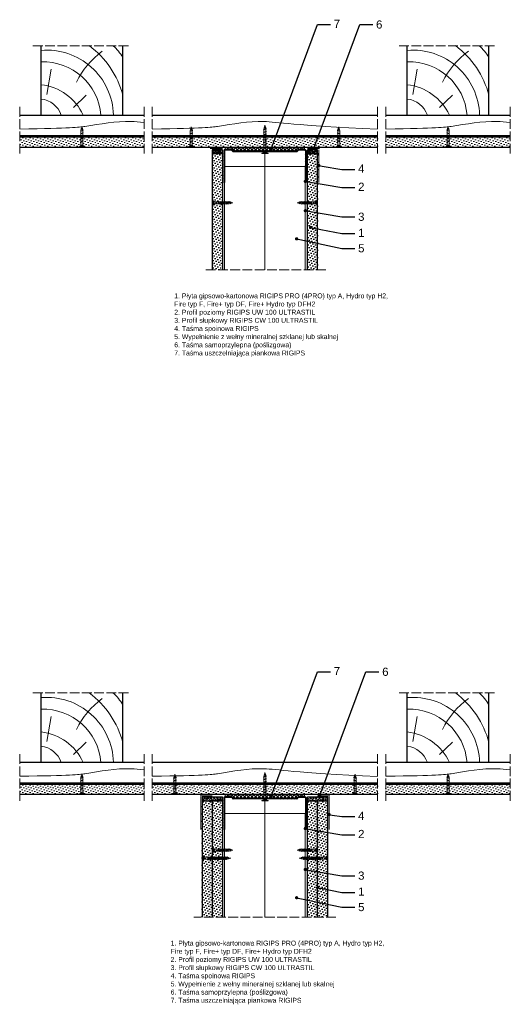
# Model space of a CAD drawing. Header units: millimetres. Extents: x 43 to 2622, y 692 to 1898.
# Tile 3 of 3: x 2021 to 2622, y 692 to 1898. Entities that reach past the tile are written whole.
import ezdxf
from ezdxf import colors
from ezdxf.entities.mleader import LeaderData, LeaderLine
from ezdxf.math import Vec2, Vec3

# ---------------------------------------------------------------- set-up
doc = ezdxf.new("R2010")
doc.units = ezdxf.units.MM
doc.linetypes.add('ACAD_ISO02W100', pattern=[15, 12, -3])
for name, color, linetype, lineweight in [('_ISOVER WELNA', 7, 'BATTING', 9), ('_RIGIPS AKCESORIA', 7, 'Continuous', 18), ('_RIGIPS G-K', 7, 'Continuous', 25), ('_RIGIPS PROFIL', 7, 'Continuous', 18), ('KRESKOWANIE', 7, 'Continuous', 9), ('OPISY', 7, 'Continuous', 9), ('PRZERYWANA', 7, 'ACAD_ISO02W100', 9)]:
    doc.layers.add(name, color=color, linetype=linetype, lineweight=lineweight)
doc.styles.get("Standard").update_dxf_attribs({"font": 'arial.ttf'})
doc.linetypes.add('BATTING', pattern='A,0.00254,-2.54,[134,ltypeshp.shx,S=2.54,R=0,X=-2.54,Y=0],-5.08,[134,ltypeshp.shx,S=2.54,R=180,X=2.54,Y=0],-2.54', length=10.16254)
pattern_1 = [(225, (1977.802, 0), (1.122532, -3.367596), [0, -3.175])]
pattern_2 = [(225, (1977.802, -792.838), (1.122532, -3.367596), [0, -3.175])]
pattern_3 = [(225, (-605.8262, -59.986), (1.122532, -3.367596), [0, -3.175])]
pattern_4 = [(225, (-608.8262, -59.986), (1.122532, -3.367596), [0, -3.175])]

# ---------------------------------------------------------------- blocks, each defined once
blk = doc.blocks.new('drew kres')
at = {"layer": 'KRESKOWANIE'}
for p, q in [((2017.1, 418.9), (2001.3, 403.8)), ((2049.6, 403), (2044.3, 372.2))]:
    blk.add_line(p, q, dxfattribs=at)
for centre, radius, start, end in [((2049.6, 430.4), 81.6, 181.4719, 274.904), ((2053.9, 433.9), 70.7, 184.4672, 272.1435), ((2064, 455.7), 65, 204.8961, 263.4825), ((2059.8, 437.9), 29.4, 198.9536, 263.6559), ((2063.5, 432), 110.5, 194.5935, 233.3849), ((1921.6, 433), 102.3, 306.0245, 333.8719), ((1998.3, 380.1), 47.2, 207.8359, 231.0916)]:
    blk.add_arc(centre, radius, start, end, dxfattribs=at)
blk = doc.blocks.new('TD 25')
at = {"layer": '_RIGIPS AKCESORIA'}
for p, q in [((18.4, 90.9), (18.4, 98.9)), ((18.4, 98.9), (18.8, 98.9)), ((18.8, 98.9), (18.8, 96.5)), ((28.5, 96.2), (28.8, 96.7)), ((28.8, 96.7), (29.9, 93.7)), ((31.6, 96.2), (31.9, 96.7)), ((31.9, 96.7), (33, 93.7)), ((34.8, 96.2), (35.1, 96.7)), ((35.1, 96.7), (36.3, 93.7)), ((38.1, 96.2), (38.4, 96.7)), ((38.4, 96.7), (39.5, 93.7)), ((18.8, 96.5), (18.4, 96.5)), ((18.4, 95.2), (20.1, 95.2)), ((18.4, 94.5), (20.1, 94.5)), ((18.8, 93.3), (18.4, 93.3)), ((18.4, 90.9), (18.8, 90.9)), ((18.8, 90.9), (18.8, 93.3)), ((20.1, 95.2), (20.1, 95.9)), ((20.1, 94.5), (20.1, 93.9)), ((21.4, 96.2), (28.5, 96.2)), ((25.9, 93.7), (21.9, 93.7)), ((25.5, 96.2), (25.5, 94.9)), ((26.4, 93.7), (25.5, 96.2)), ((25.5, 94.9), (26, 93.2)), ((26, 93.2), (26.4, 93.7)), ((29.4, 93.7), (26.4, 93.7)), ((29.6, 93.2), (28.5, 96.2)), ((29, 96.2), (31.6, 96.2)), ((29.9, 93.7), (29.6, 93.2)), ((32.5, 93.7), (29.9, 93.7)), ((32.7, 93.2), (31.6, 96.2)), ((32.1, 96.2), (34.8, 96.2)), ((33, 93.7), (32.7, 93.2)), ((35.7, 93.7), (33, 93.7)), ((35.9, 93.2), (34.8, 96.2)), ((35.3, 96.2), (38.1, 96.2)), ((36.3, 93.7), (35.9, 93.2)), ((39, 93.7), (36.3, 93.7)), ((39.2, 93.2), (38.1, 96.2)), ((38.6, 96.2), (39.1, 96.2)), ((39.1, 96.2), (40.7, 95.7)), ((39.5, 93.7), (39.2, 93.2)), ((39.5, 93.7), (40.2, 93.8)), ((40.2, 93.5), (40.1, 95)), ((40.1, 95), (40.5, 94.1)), ((40.5, 94.1), (40.2, 93.5)), ((41.1, 94.1), (40.5, 94.1)), ((40.7, 95.7), (40.9, 96.1)), ((41.1, 94.1), (40.7, 95.7)), ((40.9, 96.1), (41.4, 94.4)), ((41.1, 95.6), (43.4, 94.9)), ((41.4, 94.4), (41.1, 94.1)), ((43.4, 94.9), (41.4, 94.4))]:
    blk.add_line(p, q, dxfattribs=at)
for centre, major_axis, ratio, start_param, end_param in [((21.5, 99.4), (0.17, 3.2), 0.826134, 1.773653, 3.180586), ((18.3, 92.6), (0, 3.93), 0.848176, -0.720942, -0.151112), ((21.7, 90.1), (0.28, 3.57), 0.832181, 0.035984, 1.430787), ((15.7, 107.6), (0, 14.8), 0.848176, 3.399396, 3.475072), ((19, 96.3), (0, 2.81), 0.848176, 3.475072, 3.862535), ((20, 94.9), (0, 0.895), 0.848176, -1.552777, -0.720942), ((20, 94.9), (0, 0.895), 0.848176, 3.862535, 4.730408)]:
    blk.add_ellipse(centre, major_axis=major_axis, ratio=ratio, start_param=start_param, end_param=end_param, dxfattribs=at)
blk = doc.blocks.new('UW 100 ULTRASTIL')
h = blk.add_hatch()
h.set_pattern_fill('ANSI31', color=256, scale=0.5, style=0)
h.paths.add_polyline_path([(166.8, 2.3), (89.1, 2.3, 0.286951), (88.2, 1.8), (87.9, 1.1, -0.286951), (87, 0.5), (78.8, 0.5, -0.414214), (78.5, 0.8), (78.5, 40), (78, 40), (78, 0.8, 0.414214), (78.8, 0), (87.4, 0, 0.286951), (88.3, 0.6), (88.6, 1.2, -0.286951), (89.5, 1.8), (166.5, 1.8, -0.286951), (167.4, 1.2), (167.7, 0.6, 0.286951), (168.6, 0), (177.2, 0, 0.414214), (178, 0.8), (178, 40), (177.4, 40), (177.4, 0.8, -0.414214), (177.2, 0.5), (168.9, 0.5, -0.286951), (168, 1.1), (167.7, 1.8, 0.286951)])
for p, q in [((78, 0.8), (78, 40)), ((78, 40), (78.5, 40)), ((78.5, 0.8), (78.5, 40)), ((177.4, 0.8), (177.4, 40)), ((178, 40), (177.4, 40)), ((178, 0.8), (178, 40)), ((78.8, 0.5), (87, 0.5)), ((78.8, 0), (87.4, 0)), ((87.9, 1.1), (88.2, 1.8)), ((88.3, 0.6), (88.6, 1.2)), ((89.1, 2.3), (166.8, 2.3)), ((89.5, 1.8), (166.5, 1.8)), ((167.7, 0.6), (167.4, 1.2)), ((168, 1.1), (167.7, 1.8)), ((168.6, 0), (177.2, 0)), ((168.9, 0.5), (177.2, 0.5))]:
    blk.add_line(p, q)
for centre, radius, start, end in [((78.8, 0.8), 0.8, 180, 270), ((78.8, 0.8), 0.25, 180, 270), ((87, 1.6), 1, 270, 334.0435), ((87.4, 1), 1, 270, 334.0435), ((89.1, 1.3), 1, 90, 154.0435), ((89.5, 0.8), 1, 90, 154.0435), ((166.5, 0.8), 1, 25.9565, 90), ((166.8, 1.3), 1, 25.9565, 90), ((168.6, 1), 1, 205.9565, 270), ((168.9, 1.6), 1, 205.9565, 270), ((177.2, 0.8), 0.8, 270, 0), ((177.2, 0.8), 0.25, 270, 0)]:
    blk.add_arc(centre, radius, start, end)
blk = doc.blocks.new('TN 25')
at = {"layer": '_RIGIPS AKCESORIA'}
for p, q in [((0, -0.8), (0, 7.2)), ((0, 7.2), (0.5, 7.2)), ((0.5, 4.8), (0, 4.8)), ((0, 3.5), (1.8, 3.5)), ((0, 2.8), (1.8, 2.8)), ((0.5, 1.6), (0, 1.6)), ((0.5, 7.2), (0.5, 4.8)), ((0.5, -0.8), (0.5, 1.6)), ((1.8, 3.5), (1.8, 4.2)), ((1.8, 2.8), (1.8, 2.2)), ((3, 4.5), (8.5, 4.5)), ((7.5, 2), (3.5, 2)), ((7.1, 4.5), (7.1, 3.2)), ((8, 2), (7.1, 4.5)), ((7.1, 3.2), (7.6, 1.5)), ((7.6, 1.5), (8, 2)), ((9.4, 2), (8, 2)), ((8.5, 4.5), (8.8, 5)), ((9.6, 1.5), (8.5, 4.5)), ((8.8, 5), (9.9, 2)), ((9, 4.5), (10.1, 4.5)), ((9.9, 2), (9.6, 1.5)), ((11, 2), (9.9, 2)), ((10.1, 4.5), (10.4, 5)), ((11.2, 1.5), (10.1, 4.5)), ((10.4, 5), (11.6, 2)), ((10.6, 4.5), (11.7, 4.5)), ((11.6, 2), (11.2, 1.5)), ((12.6, 2), (11.6, 2)), ((11.7, 4.5), (12, 5)), ((12.8, 1.5), (11.7, 4.5)), ((12, 5), (13.1, 2)), ((12.2, 4.5), (13.2, 4.5)), ((13.1, 2), (12.8, 1.5)), ((14.1, 2), (13.1, 2)), ((13.2, 4.5), (13.5, 5)), ((14.3, 1.5), (13.2, 4.5)), ((13.5, 5), (14.7, 2)), ((13.7, 4.5), (14.8, 4.5)), ((14.7, 2), (14.3, 1.5)), ((15.7, 2), (14.7, 2)), ((14.8, 4.5), (15.1, 5)), ((15.9, 1.5), (14.8, 4.5)), ((15.1, 5), (16.3, 2)), ((15.3, 4.5), (16.4, 4.5)), ((16.3, 2), (15.9, 1.5)), ((17.4, 2), (16.3, 2)), ((16.4, 4.5), (16.7, 5)), ((17.6, 1.5), (16.4, 4.5)), ((16.7, 5), (17.9, 2)), ((16.9, 4.5), (18, 4.5)), ((17.9, 2), (17.6, 1.5)), ((18.9, 2), (17.9, 2)), ((18, 4.5), (18.3, 5)), ((19.1, 1.5), (18, 4.5)), ((18.3, 5), (19.5, 2)), ((18.5, 4.5), (19.7, 4.5)), ((19.5, 2), (19.1, 1.5)), ((19.5, 2), (20.6, 2)), ((19.7, 4.5), (20, 5)), ((20.8, 1.5), (19.7, 4.5)), ((20, 5), (21.1, 2)), ((20.2, 4.5), (20.7, 4.5)), ((20.7, 4.5), (22.3, 4)), ((21.1, 2), (20.8, 1.5)), ((21.1, 2), (21.8, 2.1)), ((21.8, 1.8), (21.7, 3.3)), ((21.7, 3.3), (22.1, 2.4)), ((22.1, 2.4), (21.8, 1.8)), ((22.7, 2.4), (22.1, 2.4)), ((22.3, 4), (22.6, 4.4)), ((22.7, 2.4), (22.3, 4)), ((22.6, 4.4), (23, 2.7)), ((22.7, 3.8), (25, 3.2)), ((23, 2.7), (22.7, 2.4)), ((25, 3.2), (23, 2.7)), ((0, -0.8), (0.5, -0.8))]:
    blk.add_line(p, q, dxfattribs=at)
for centre, major_axis, ratio, start_param, end_param in [((3.1, 7.7), (0.17, 3.2), 0.826134, 1.773653, 3.180586), ((0, 0.9), (0, 3.93), 0.848176, -0.720942, -0.151112), ((3.4, -1.6), (0.28, 3.57), 0.832181, 0.035984, 1.430787), ((-2.7, 15.9), (0, 14.8), 0.848176, 3.399396, 3.475072), ((0.6, 4.6), (0, 2.81), 0.848176, 3.475072, 3.862535), ((1.7, 3.2), (0, 0.895), 0.848176, -1.552777, -0.720942), ((1.7, 3.2), (0, 0.895), 0.848176, 3.862535, 4.730408)]:
    blk.add_ellipse(centre, major_axis=major_axis, ratio=ratio, start_param=start_param, end_param=end_param, dxfattribs=at)
blk = doc.blocks.new('TN 35')
at = {"layer": '_RIGIPS AKCESORIA'}
for p, q in [((0, -0.8), (0, 7.2)), ((0, 7.2), (0.5, 7.2)), ((0.5, 4.8), (0, 4.8)), ((0, 3.5), (1.8, 3.5)), ((0, 2.8), (1.8, 2.8)), ((0.5, 1.6), (0, 1.6)), ((0.5, 7.2), (0.5, 4.8)), ((0.5, -0.8), (0.5, 1.6)), ((1.8, 3.5), (1.8, 4.2)), ((1.8, 2.8), (1.8, 2.2)), ((3, 4.5), (8.5, 4.5)), ((7.5, 2), (3.5, 2)), ((7.1, 4.5), (7.1, 3.2)), ((8, 2), (7.1, 4.5)), ((7.1, 3.2), (7.6, 1.5)), ((7.6, 1.5), (8, 2)), ((9.4, 2), (8, 2)), ((8.5, 4.5), (8.8, 5)), ((9.6, 1.5), (8.5, 4.5)), ((8.8, 5), (9.9, 2)), ((9, 4.5), (10.1, 4.5)), ((9.9, 2), (9.6, 1.5)), ((11, 2), (9.9, 2)), ((10.1, 4.5), (10.4, 5)), ((11.2, 1.5), (10.1, 4.5)), ((10.4, 5), (11.6, 2)), ((10.6, 4.5), (11.7, 4.5)), ((11.6, 2), (11.2, 1.5)), ((12.6, 2), (11.6, 2)), ((11.7, 4.5), (12, 5)), ((12.8, 1.5), (11.7, 4.5)), ((12, 5), (13.1, 2)), ((12.2, 4.5), (13.2, 4.5)), ((13.1, 2), (12.8, 1.5)), ((14.1, 2), (13.1, 2)), ((13.2, 4.5), (13.5, 5)), ((14.3, 1.5), (13.2, 4.5)), ((13.5, 5), (14.7, 2)), ((13.7, 4.5), (14.8, 4.5)), ((14.7, 2), (14.3, 1.5)), ((15.7, 2), (14.7, 2)), ((14.8, 4.5), (15.1, 5)), ((15.9, 1.5), (14.8, 4.5)), ((15.1, 5), (16.3, 2)), ((15.3, 4.5), (16.4, 4.5)), ((16.3, 2), (15.9, 1.5)), ((17.4, 2), (16.3, 2)), ((16.4, 4.5), (16.7, 5)), ((17.6, 1.5), (16.4, 4.5)), ((16.7, 5), (17.9, 2)), ((16.9, 4.5), (18, 4.5)), ((17.9, 2), (17.6, 1.5)), ((18.9, 2), (17.8, 2)), ((18, 4.5), (18.3, 5)), ((19.1, 1.5), (18, 4.5)), ((18.3, 5), (19.5, 2)), ((18.5, 4.5), (19.6, 4.5)), ((19.5, 2), (19.1, 1.5)), ((20.5, 2), (19.4, 2)), ((19.6, 4.5), (19.9, 5)), ((20.7, 1.5), (19.6, 4.5)), ((19.9, 5), (21, 2)), ((20.1, 4.5), (21.1, 4.5)), ((21, 2), (20.7, 1.5)), ((22.1, 2), (21, 2)), ((21.1, 4.5), (21.5, 5)), ((22.3, 1.5), (21.1, 4.5)), ((21.5, 5), (22.6, 2)), ((21.7, 4.5), (22.7, 4.5)), ((22.6, 2), (22.3, 1.5)), ((23.7, 2), (22.6, 2)), ((22.7, 4.5), (23, 5)), ((23.9, 1.5), (22.7, 4.5)), ((23, 5), (24.2, 2)), ((23.2, 4.5), (24.3, 4.5)), ((24.2, 2), (23.9, 1.5)), ((25.2, 2), (24.1, 2)), ((24.3, 4.5), (24.6, 5)), ((25.4, 1.5), (24.3, 4.5)), ((24.6, 5), (25.8, 2)), ((24.8, 4.5), (25.9, 4.5)), ((25.8, 2), (25.4, 1.5)), ((26.8, 2), (25.7, 2)), ((25.9, 4.5), (26.2, 5)), ((27, 1.5), (25.9, 4.5)), ((26.2, 5), (27.3, 2)), ((26.4, 4.5), (27.4, 4.5)), ((27.3, 2), (27, 1.5)), ((28.4, 2), (27.3, 2)), ((27.4, 4.5), (27.8, 5)), ((28.6, 1.5), (27.4, 4.5)), ((27.8, 5), (28.9, 2)), ((28, 4.5), (29.1, 4.5)), ((28.9, 2), (28.6, 1.5)), ((28.9, 2), (30.1, 2)), ((29.1, 4.5), (29.4, 5)), ((30.3, 1.5), (29.1, 4.5)), ((29.4, 5), (30.6, 2)), ((29.7, 4.5), (30.1, 4.5)), ((30.1, 4.5), (31.7, 4)), ((30.6, 2), (30.3, 1.5)), ((30.6, 2), (31.3, 2.1)), ((31.3, 1.8), (31.1, 3.3)), ((31.1, 3.3), (31.6, 2.4)), ((31.6, 2.4), (31.3, 1.8)), ((32.1, 2.4), (31.6, 2.4)), ((31.7, 4), (32, 4.4)), ((32.1, 2.4), (31.7, 4)), ((32, 4.4), (32.5, 2.7)), ((32.5, 2.7), (32.1, 2.4)), ((32.2, 3.8), (35, 3.2)), ((35, 3.2), (32.5, 2.7)), ((0, -0.8), (0.5, -0.8))]:
    blk.add_line(p, q, dxfattribs=at)
for centre, major_axis, ratio, start_param, end_param in [((3.1, 7.7), (0.17, 3.2), 0.826134, 1.773653, 3.180586), ((0, 0.9), (0, 3.93), 0.848176, -0.720942, -0.151112), ((3.4, -1.6), (0.28, 3.57), 0.832181, 0.035984, 1.430787), ((-2.7, 15.9), (0, 14.8), 0.848176, 3.399396, 3.475072), ((0.6, 4.6), (0, 2.81), 0.848176, 3.475072, 3.862535), ((1.7, 3.2), (0, 0.895), 0.848176, -1.552777, -0.720942), ((1.7, 3.2), (0, 0.895), 0.848176, 3.862535, 4.730408)]:
    blk.add_ellipse(centre, major_axis=major_axis, ratio=ratio, start_param=start_param, end_param=end_param, dxfattribs=at)
blk = doc.blocks.new('TD 35')
at = {"layer": '_RIGIPS AKCESORIA'}
for p, q in [((18.4, 79.9), (18.4, 87.9)), ((18.4, 87.9), (18.8, 87.9)), ((18.8, 85.6), (18.4, 85.6)), ((18.8, 87.9), (18.8, 85.6)), ((20.1, 84.3), (20.1, 85)), ((21.4, 85.2), (28.5, 85.2)), ((25.5, 85.2), (25.5, 84)), ((26.4, 82.8), (25.5, 85.2)), ((28.5, 85.2), (28.8, 85.8)), ((29.6, 82.3), (28.5, 85.2)), ((28.8, 85.8), (29.9, 82.8)), ((29, 85.2), (31.6, 85.2)), ((31.6, 85.2), (31.9, 85.8)), ((32.7, 82.3), (31.6, 85.2)), ((31.9, 85.8), (33, 82.8)), ((32.1, 85.2), (34.8, 85.2)), ((34.8, 85.2), (35.1, 85.8)), ((35.9, 82.3), (34.8, 85.2)), ((35.1, 85.8), (36.3, 82.8)), ((35.3, 85.2), (37.9, 85.2)), ((37.9, 85.2), (38.3, 85.8)), ((39.1, 82.3), (37.9, 85.2)), ((38.3, 85.8), (39.4, 82.8)), ((38.5, 85.2), (41.1, 85.2)), ((41.1, 85.2), (41.4, 85.8)), ((42.2, 82.3), (41.1, 85.2)), ((41.4, 85.8), (42.6, 82.8)), ((41.6, 85.2), (44.2, 85.2)), ((44.2, 85.2), (44.6, 85.8)), ((45.4, 82.3), (44.2, 85.2)), ((44.6, 85.8), (45.7, 82.8)), ((44.8, 85.2), (47.5, 85.2)), ((47.5, 85.2), (47.8, 85.8)), ((48.6, 82.3), (47.5, 85.2)), ((47.8, 85.8), (49, 82.8)), ((48, 85.2), (48.5, 85.2)), ((48.5, 85.2), (50.1, 84.8)), ((50.1, 84.8), (50.4, 85.1)), ((50.5, 83.1), (50.1, 84.8)), ((50.4, 85.1), (50.9, 83.5)), ((50.5, 84.6), (53.4, 84)), ((18.4, 84.3), (20.1, 84.3)), ((18.4, 83.6), (20.1, 83.6)), ((18.8, 82.4), (18.4, 82.4)), ((18.4, 79.9), (18.8, 79.9)), ((18.8, 79.9), (18.8, 82.4)), ((20.1, 83.6), (20.1, 82.9)), ((25.9, 82.8), (21.9, 82.8)), ((25.5, 84), (26, 82.3)), ((26, 82.3), (26.4, 82.8)), ((29.4, 82.8), (26.4, 82.8)), ((29.9, 82.8), (29.6, 82.3)), ((32.5, 82.8), (29.9, 82.8)), ((33, 82.8), (32.7, 82.3)), ((35.7, 82.8), (33, 82.8)), ((36.3, 82.8), (35.9, 82.3)), ((38.9, 82.8), (36.3, 82.8)), ((39.4, 82.8), (39.1, 82.3)), ((42, 82.8), (39.4, 82.8)), ((42.6, 82.8), (42.2, 82.3)), ((45.2, 82.8), (42.6, 82.8)), ((45.7, 82.8), (45.4, 82.3)), ((48.5, 82.8), (45.7, 82.8)), ((49, 82.8), (48.6, 82.3)), ((49, 82.8), (49.6, 82.9)), ((49.7, 82.6), (49.5, 84.1)), ((49.5, 84.1), (50, 83.2)), ((50, 83.2), (49.7, 82.6)), ((50.5, 83.1), (50, 83.2)), ((50.9, 83.5), (50.5, 83.1)), ((53.4, 84), (50.9, 83.5))]:
    blk.add_line(p, q, dxfattribs=at)
for centre, major_axis, ratio, start_param, end_param in [((21.5, 88.4), (0.17, 3.2), 0.826134, 1.773653, 3.180586), ((18.3, 81.7), (0, 3.93), 0.848176, -0.720942, -0.151112), ((20, 83.9), (0, 0.895), 0.848176, -1.552777, -0.720942), ((21.7, 79.2), (0.28, 3.57), 0.832181, 0.035984, 1.430787), ((15.7, 96.7), (0, 14.8), 0.848176, 3.399396, 3.475072), ((19, 85.4), (0, 2.81), 0.848176, 3.475072, 3.862535), ((20, 83.9), (0, 0.895), 0.848176, 3.862535, 4.730408)]:
    blk.add_ellipse(centre, major_axis=major_axis, ratio=ratio, start_param=start_param, end_param=end_param, dxfattribs=at)
blk = doc.blocks.new('_Dot')
at = {"color": 0, "linetype": 'ByBlock', "lineweight": -2}
blk.add_line((-0.5, 0), (-1, 0), dxfattribs=at)
at = {"color": 0, "linetype": 'ByBlock', "const_width": 0.5}
blk.add_lwpolyline([(-0.25, 0, 1), (0.25, 0, 1)], format="xyb", close=True, dxfattribs=at)

msp = doc.modelspace()

# ---------------------------------------------------------------- hatches: boundary and pattern name
at = {"layer": '_RIGIPS G-K'}
h = msp.add_hatch(dxfattribs=at)
h.set_pattern_fill('AR-SAND', color=256, scale=0.05, angle=180, style=0)
h.set_pattern_definition([(217.5, (3919.7237, 3173.0484), (0.0800016, -2.4470662), [0, -1.9304, 0, -2.159, 0, -2.06375]), (187.5, (3919.7237, 3173.0484), (-2.2476164, -3.5841255), [0, -1.0414, 0, -1.7399, 0, -0.66675]), (147.5, (3921.2858, 3173.0484), (-3.9549619, -0.007186), [0, -0.635, 0, -2.286, 0, -2.9845]), (137.5, (3921.2858, 3173.0484), (-3.817782, -1.1146466), [0, -0.3175, 0, -1.4986, 0, -1.7145])])
h.paths.add_polyline_path([(2256.9, 1733.9), (2269.4, 1733.9), (2269.4, 1738.9), (2256.9, 1738.9)])
h = msp.add_hatch(dxfattribs=at)
h.set_pattern_fill('AR-SAND', color=256, scale=0.05, angle=180, style=0)
h.set_pattern_definition([(217.5, (3972.7237, 3173.0484), (0.0800016, -2.4470662), [0, -1.9304, 0, -2.159, 0, -2.06375]), (187.5, (3972.7237, 3173.0484), (-2.2476164, -3.5841255), [0, -1.0414, 0, -1.7399, 0, -0.66675]), (147.5, (3974.2858, 3173.0484), (-3.9549619, -0.007186), [0, -0.635, 0, -2.286, 0, -2.9845]), (137.5, (3974.2858, 3173.0484), (-3.817782, -1.1146466), [0, -0.3175, 0, -1.4986, 0, -1.7145])])
h.paths.add_polyline_path([(2373.4, 1733.9), (2385.9, 1733.9), (2385.9, 1738.9), (2373.4, 1738.9)])
h = msp.add_hatch(dxfattribs=at)
h.set_pattern_fill('DOTS', color=256, scale=2, angle=225, style=0)
h.set_pattern_definition([(225, (-608.8262, 424.791), (1.122532, -3.367596), [0, -3.175])])
h.paths.add_polyline_path([(2256.9, 1591.9), (2269.4, 1591.9), (2269.4, 1733.9), (2256.9, 1733.9)])
h = msp.add_hatch(dxfattribs=at)
h.set_pattern_fill('DOTS', color=256, scale=2, angle=225, style=0)
h.set_pattern_definition([(225, (-605.8262, 424.791), (1.122532, -3.367596), [0, -3.175])])
h.paths.add_polyline_path([(2373.4, 1591.9), (2385.9, 1591.9), (2385.9, 1733.9), (2373.4, 1733.9)])
h = msp.add_hatch(dxfattribs=at)
h.set_pattern_fill('AR-SAND', color=256, scale=0.05, angle=180, style=0)
h.set_pattern_definition([(217.5, (4596.7237, 2072.1496), (0.0800016, -2.4470662), [0, -1.9304, 0, -2.159, 0, -2.06375]), (187.5, (4596.7237, 2072.1496), (-2.2476164, -3.5841255), [0, -1.0414, 0, -1.7399, 0, -0.66675]), (147.5, (4598.2858, 2072.1496), (-3.9549619, -0.007186), [0, -0.635, 0, -2.286, 0, -2.9845]), (137.5, (4598.2858, 2072.1496), (-3.8177823, -1.1146466), [0, -0.3175, 0, -1.4986, 0, -1.7145])])
h.paths.add_polyline_path([(2244.4, 941.1), (2269.4, 941.1), (2269.4, 946.1), (2244.4, 946.1)])
h = msp.add_hatch(dxfattribs=at)
h.set_pattern_fill('DOTS', color=256, scale=2, angle=225, style=0)
h.set_pattern_definition(pattern_4)
h.paths.add_polyline_path([(2244.4, 799.1), (2256.9, 799.1), (2256.9, 941.1), (2244.4, 941.1)])
h = msp.add_hatch(dxfattribs=at)
h.set_pattern_fill('DOTS', color=256, scale=2, angle=225, style=0)
h.set_pattern_definition(pattern_4)
h.paths.add_polyline_path([(2256.9, 799.1), (2269.4, 799.1), (2269.4, 941.1), (2256.9, 941.1)])
h = msp.add_hatch(dxfattribs=at)
h.set_pattern_fill('AR-SAND', color=256, scale=0.05, angle=180, style=0)
h.set_pattern_definition([(217.5, (4599.7237, 2072.1496), (0.0800016, -2.4470662), [0, -1.9304, 0, -2.159, 0, -2.06375]), (187.5, (4599.7237, 2072.1496), (-2.2476164, -3.5841255), [0, -1.0414, 0, -1.7399, 0, -0.66675]), (147.5, (4601.2858, 2072.1496), (-3.9549619, -0.007186), [0, -0.635, 0, -2.286, 0, -2.9845]), (137.5, (4601.2858, 2072.1496), (-3.8177823, -1.1146466), [0, -0.3175, 0, -1.4986, 0, -1.7145])])
h.paths.add_polyline_path([(2373.4, 941.1), (2398.4, 941.1), (2398.4, 946.1), (2373.4, 946.1)])
h = msp.add_hatch(dxfattribs=at)
h.set_pattern_fill('DOTS', color=256, scale=2, angle=225, style=0)
h.set_pattern_definition(pattern_3)
h.paths.add_polyline_path([(2373.4, 799.1), (2385.9, 799.1), (2385.9, 941.1), (2373.4, 941.1)])
h = msp.add_hatch(dxfattribs=at)
h.set_pattern_fill('DOTS', color=256, scale=2, angle=225, style=0)
h.set_pattern_definition(pattern_3)
h.paths.add_polyline_path([(2385.9, 799.1), (2398.4, 799.1), (2398.4, 941.1), (2385.9, 941.1)])
at = {"layer": 'KRESKOWANIE'}
h = msp.add_hatch(dxfattribs=at)
h.set_pattern_fill('DOTS', color=256, scale=2, angle=225, style=0)
h.set_pattern_definition(pattern_1)
h.paths.add_polyline_path([(2173.4, 1754.4), (2021, 1754.4), (2021, 1741.9), (2173.4, 1741.9)])
h = msp.add_hatch(dxfattribs=at)
h.set_pattern_fill('DOTS', color=256, scale=2, angle=225, style=0)
h.set_pattern_definition(pattern_1)
h.paths.add_polyline_path([(2459.4, 1754.4), (2183.4, 1754.4), (2183.4, 1741.9), (2459.4, 1741.9)])
h = msp.add_hatch(dxfattribs=at)
h.set_pattern_fill('DOTS', color=256, scale=2, angle=225, style=0)
h.set_pattern_definition(pattern_1)
h.paths.add_polyline_path([(2621.9, 1754.4), (2469.4, 1754.4), (2469.4, 1741.9), (2621.9, 1741.9)])
h = msp.add_hatch(dxfattribs=at)
h.set_pattern_fill('ANSI37', color=256, angle=270, style=0)
h.set_pattern_definition([(315, (4272.2237, 3176.0484), (2.245064, 2.245064), []), (45, (4272.2237, 3176.0484), (-2.245064, 2.245064), [])])
h.paths.add_polyline_path([(2281.7, 1738.4), (2282.1, 1737.7, 0.286951), (2283, 1737.1), (2359.9, 1737.1, 0.286951), (2360.8, 1737.7), (2361.2, 1738.4, -0.286951), (2362.1, 1738.9), (2370, 1738.9), (2370, 1741.9), (2272.8, 1741.9), (2272.8, 1738.9), (2280.8, 1738.9, -0.286951)])
h = msp.add_hatch(dxfattribs=at)
h.set_pattern_fill('DOTS', color=256, scale=2, angle=225, style=0)
h.set_pattern_definition(pattern_2)
h.paths.add_polyline_path([(2173.4, 961.6), (2021, 961.6), (2021, 949.1), (2173.4, 949.1)])
h = msp.add_hatch(dxfattribs=at)
h.set_pattern_fill('DOTS', color=256, scale=2, angle=225, style=0)
h.set_pattern_definition(pattern_2)
h.paths.add_polyline_path([(2459.4, 961.6), (2183.4, 961.6), (2183.4, 949.1), (2459.4, 949.1)])
h = msp.add_hatch(dxfattribs=at)
h.set_pattern_fill('DOTS', color=256, scale=2, angle=225, style=0)
h.set_pattern_definition(pattern_2)
h.paths.add_polyline_path([(2621.9, 961.6), (2469.4, 961.6), (2469.4, 949.1), (2621.9, 949.1)])
h = msp.add_hatch(dxfattribs=at)
h.set_pattern_fill('ANSI37', color=256, angle=270, style=0)
h.set_pattern_definition([(315, (4272.2237, 2383.2106), (2.245064, 2.245064), []), (45, (4272.2237, 2383.2106), (-2.245064, 2.245064), [])])
h.paths.add_polyline_path([(2281.7, 945.5), (2282.1, 944.8, 0.286951), (2283, 944.3), (2359.9, 944.3, 0.286951), (2360.8, 944.8), (2361.2, 945.5, -0.286951), (2362.1, 946.1), (2370, 946.1), (2370, 949.1), (2272.8, 949.1), (2272.8, 946.1), (2280.8, 946.1, -0.286951)])

# ---------------------------------------------------------------- linework, layer by layer
for p, q in [((2047.2, 1781.4), (2047.2, 1866.4)), ((2147.2, 1781.4), (2147.2, 1866.4)), ((2495.7, 1781.4), (2495.7, 1866.4)), ((2595.7, 1781.4), (2595.7, 1866.4)), ((2021, 1781.4), (2173.4, 1781.4)), ((2183.4, 1781.4), (2459.4, 1781.4)), ((2469.4, 1781.4), (2621.9, 1781.4)), ((2021, 1756.4), (2173.4, 1756.4)), ((2021, 1756.4), (2173.4, 1756.4)), ((2183.4, 1756.4), (2459.4, 1756.4)), ((2469.4, 1756.4), (2621.9, 1756.4)), ((2047.2, 988.6), (2047.2, 1073.6)), ((2147.2, 988.6), (2147.2, 1073.6)), ((2495.7, 988.6), (2495.7, 1073.6)), ((2595.7, 988.6), (2595.7, 1073.6)), ((2021, 988.6), (2173.4, 988.6)), ((2183.4, 988.6), (2459.4, 988.6)), ((2469.4, 988.6), (2621.9, 988.6)), ((2021, 963.6), (2173.4, 963.6)), ((2021, 963.6), (2173.4, 963.6)), ((2183.4, 963.6), (2459.4, 963.6)), ((2469.4, 963.6), (2621.9, 963.6))]:
    msp.add_line(p, q)
at = {"layer": '_ISOVER WELNA', "ltscale": 4.8}
for p, q in [((2321.4, 1591.9), (2321.4, 1736.6)), ((2321.4, 799.1), (2321.4, 943.7))]:
    msp.add_line(p, q, dxfattribs=at)
at = {"layer": '_RIGIPS AKCESORIA'}
for p, q in [((2269.4, 1740.4), (2254.4, 1740.4)), ((2256.9, 1738.9), (2256.9, 1698.9)), ((2373.4, 1740.4), (2388.4, 1740.4)), ((2387.4, 1738.9), (2387.4, 1698.9)), ((2256.9, 947.6), (2241.9, 947.6)), ((2242.9, 946.1), (2242.9, 906.1)), ((2385.9, 947.6), (2400.9, 947.6)), ((2399.9, 946.1), (2399.9, 906.1))]:
    msp.add_line(p, q, dxfattribs=at)
at = {"layer": '_RIGIPS G-K'}
for p, q in [((2173.4, 1754.4), (2021, 1754.4)), ((2459.4, 1754.4), (2183.4, 1754.4)), ((2621.9, 1754.4), (2469.4, 1754.4)), ((2173.4, 1741.9), (2021, 1741.9)), ((2459.4, 1741.9), (2183.4, 1741.9)), ((2256.9, 1738.9), (2256.9, 1591.9)), ((2269.4, 1738.9), (2256.9, 1738.9)), ((2269.4, 1738.9), (2269.4, 1591.9)), ((2373.4, 1591.9), (2373.4, 1738.9)), ((2385.9, 1738.9), (2373.4, 1738.9)), ((2385.9, 1591.9), (2385.9, 1738.9)), ((2621.9, 1741.9), (2469.4, 1741.9)), ((2269.4, 1733.9), (2256.9, 1733.9)), ((2385.9, 1733.9), (2373.4, 1733.9)), ((2173.4, 961.6), (2021, 961.6)), ((2459.4, 961.6), (2183.4, 961.6)), ((2621.9, 961.6), (2469.4, 961.6)), ((2173.4, 949.1), (2021, 949.1)), ((2459.4, 949.1), (2183.4, 949.1)), ((2244.4, 946.1), (2244.4, 799.1)), ((2244.4, 946.1), (2269.4, 946.1)), ((2269.4, 941.1), (2244.4, 941.1)), ((2256.9, 941.1), (2256.9, 799.1)), ((2269.4, 946.1), (2269.4, 799.1)), ((2373.4, 799.1), (2373.4, 946.1)), ((2373.4, 946.1), (2398.4, 946.1)), ((2398.4, 941.1), (2373.4, 941.1)), ((2385.9, 799.1), (2385.9, 941.1)), ((2398.4, 799.1), (2398.4, 946.1)), ((2621.9, 949.1), (2469.4, 949.1))]:
    msp.add_line(p, q, dxfattribs=at)
at = {"layer": '_RIGIPS PROFIL', "lineweight": 9}
for p, q in [((2272, 1718.5), (2370.8, 1718.5)), ((2272, 1591.9), (2272, 1718.5)), ((2370.8, 1591.9), (2370.8, 1718.5)), ((2272, 925.7), (2370.8, 925.7)), ((2272, 799.1), (2272, 925.7)), ((2370.8, 799.1), (2370.8, 925.7))]:
    msp.add_line(p, q, dxfattribs=at)
at = {"layer": 'KRESKOWANIE'}
for p, q in [((2272.8, 1738.9), (2272.8, 1741.9)), ((2370, 1738.9), (2370, 1741.9)), ((2272.8, 946.1), (2272.8, 949.1)), ((2370, 946.1), (2370, 949.1))]:
    msp.add_line(p, q, dxfattribs=at)
for points, knots in [([(2173.4, 1772.3), (2166.9, 1773), (2143.5, 1775.1), (2111.7, 1768.8), (2084.8, 1765.3), (2021, 1764.3)], [44.764065, 44.764065, 44.764065, 44.764065, 59.146745, 116.016123, 140.325128, 140.325128, 140.325128, 140.325128]), ([(2459.4, 1764.1), (2354.3, 1768.8), (2318.7, 1777.6), (2274.1, 1768.8), (2247.3, 1765.3), (2183.4, 1764.3)], [6.686545, 6.686545, 6.686545, 6.686545, 59.146745, 116.016123, 140.325128, 140.325128, 140.325128, 140.325128]), ([(2621.9, 1772.3), (2615.4, 1773), (2592, 1775.1), (2560.1, 1768.8), (2533.3, 1765.3), (2469.4, 1764.3)], [44.764065, 44.764065, 44.764065, 44.764065, 59.146745, 116.016123, 140.325128, 140.325128, 140.325128, 140.325128]), ([(2173.4, 979.5), (2166.9, 980.2), (2143.5, 982.3), (2111.7, 975.9), (2084.8, 972.4), (2021, 971.5)], [44.764065, 44.764065, 44.764065, 44.764065, 59.146745, 116.016123, 140.325128, 140.325128, 140.325128, 140.325128]), ([(2459.4, 971.2), (2354.3, 975.9), (2318.7, 984.8), (2274.1, 975.9), (2247.3, 972.4), (2183.4, 971.5)], [6.686545, 6.686545, 6.686545, 6.686545, 59.146745, 116.016123, 140.325128, 140.325128, 140.325128, 140.325128]), ([(2621.9, 979.5), (2615.4, 980.2), (2592, 982.3), (2560.1, 975.9), (2533.3, 972.4), (2469.4, 971.5)], [44.764065, 44.764065, 44.764065, 44.764065, 59.146745, 116.016123, 140.325128, 140.325128, 140.325128, 140.325128])]:
    msp.add_open_spline(points, degree=3, knots=knots, dxfattribs=at)
at = {"layer": 'PRZERYWANA'}
for p, q in [((2037.2, 1866.4), (2157.2, 1866.4)), ((2485.7, 1866.4), (2605.7, 1866.4)), ((2021, 1791.4), (2021, 1731.9)), ((2173.4, 1791.4), (2173.4, 1731.9)), ((2183.4, 1791.4), (2183.4, 1731.9)), ((2459.4, 1791.4), (2459.4, 1731.9)), ((2469.4, 1791.4), (2469.4, 1731.9)), ((2621.9, 1791.4), (2621.9, 1731.9)), ((2395.9, 1591.9), (2246.9, 1591.9)), ((2037.2, 1073.6), (2157.2, 1073.6)), ((2485.7, 1073.6), (2605.7, 1073.6)), ((2021, 998.6), (2021, 939.1)), ((2173.4, 998.6), (2173.4, 939.1)), ((2183.4, 998.6), (2183.4, 939.1)), ((2459.4, 998.6), (2459.4, 939.1)), ((2469.4, 998.6), (2469.4, 939.1)), ((2621.9, 998.6), (2621.9, 939.1)), ((2621.9, 998.6), (2621.9, 939.1)), ((2408.4, 799.1), (2234.4, 799.1))]:
    msp.add_line(p, q, dxfattribs=at)

# ---------------------------------------------------------------- block references
for name, p, rotation in [('TD 25', (2192.1, 1723.5), 90), ('TD 25', (2326.1, 1723.5), 90), ('TD 35', (2405.4, 1715.8), 90), ('UW 100 ULTRASTIL', (2449.4, 1738.9), 180), ('TD 25', (2192.1, 930.7), 90), ('TD 25', (2306.1, 930.7), 90), ('TD 35', (2405.4, 922.9), 90), ('UW 100 ULTRASTIL', (2449.4, 946.1), 180)]:
    msp.add_blockref(name, p, dxfattribs=dict(rotation=rotation))
at = {"xscale": -1, "rotation": 270}
for p in [(2316.8, 1723.5), (2450.8, 1723.5), (2336.8, 930.7), (2450.8, 930.7)]:
    msp.add_blockref('TD 25', p, dxfattribs=at)
at = {"layer": '_RIGIPS AKCESORIA', "xscale": -1, "rotation": 180}
for name, p in [('TN 25', (2256.9, 1677.2)), ('TN 25', (2256.9, 884.3)), ('TN 35', (2244.4, 874.3))]:
    msp.add_blockref(name, p, dxfattribs=at)
at = {"layer": '_RIGIPS AKCESORIA', "rotation": 180}
for name, p in [('TN 25', (2385.9, 1677.2)), ('TN 25', (2385.9, 884.3)), ('TN 35', (2398.4, 874.3))]:
    msp.add_blockref(name, p, dxfattribs=at)
at = {"layer": 'KRESKOWANIE', "rotation": 180}
for p in [(4103.8, 2209.8), (4552.3, 2209.8), (4103.8, 1416.9), (4552.3, 1416.9)]:
    msp.add_blockref('drew kres', p, dxfattribs=at)

# ---------------------------------------------------------------- texts
at = {"char_height": 6, "attachment_point": 1}
for insert, width in [((2210.3, 1563), 262.016), ((2205.9, 770.1), 266.049)]:
    msp.add_mtext('1. Płyta gipsowo-kartonowa RIGIPS PRO (4PRO) typ A, Hydro typ H2, Fire typ F, Fire+ typ DF, Fire+ Hydro typ DFH2\\P2. Profil poziomy RIGIPS UW 100 ULTRASTIL\\P3. Profil słupkowy RIGIPS CW 100 ULTRASTIL\\P4. Taśma spoinowa RIGIPS\\P5. Wypełnienie z wełny mineralnej szklanej lub skalnej\\P6. Taśma samoprzylepna (poślizgowa)\\P7. Taśma uszczelniająca piankowa RIGIPS', dxfattribs=dict(at, insert=insert, width=width))

# ---------------------------------------------------------------- leaders
at = {"layer": 'OPISY'}
ml = msp.add_multileader_mtext('Standard', dxfattribs=at)
ml.set_content('7', color=256)
ml.set_leader_properties()
ml.set_arrow_properties(name='DOT')
ml.build(insert=Vec2(0, 0))
ctx = ml.context
ctx.base_point, ctx.char_height, ctx.landing_gap_size, ctx.plane_origin = Vec3(2401.7, 1892.3), 10, 4, Vec3(2209.1, 2035.9)
notes = []
notes.append((ctx, [(0, (1, 1, 0), (2385.7, 1892.3), (1, 0), 16, [(0, [(2329.2, 1740.4)], 0, [])])]))
ctx.mtext.insert, ctx.mtext.flow_direction = Vec3(2405.7, 1898.3), 5
ml = msp.add_multileader_mtext('Standard', dxfattribs=at)
ml.set_content('6', color=256)
ml.set_leader_properties()
ml.set_arrow_properties(name='DOT')
ml.build(insert=Vec2(0, 0))
ctx = ml.context
ctx.base_point, ctx.char_height, ctx.landing_gap_size, ctx.plane_origin = Vec3(2453.5, 1892.3), 10, 4, Vec3(2260.9, 2035.9)
notes.append((ctx, [(0, (1, 1, 0), (2437.5, 1892.3), (1, 0), 16, [(0, [(2380.9, 1740.4)], 0, [])])]))
ctx.mtext.insert, ctx.mtext.flow_direction = Vec3(2457.5, 1897.4), 5
ml = msp.add_multileader_mtext('Standard', dxfattribs=at)
ml.set_content('4', color=256)
ml.set_leader_properties()
ml.set_arrow_properties(name='DOT')
ml.build(insert=Vec2(0, 0))
ctx = ml.context
ctx.base_point, ctx.char_height, ctx.landing_gap_size, ctx.plane_origin = Vec3(2431.5, 1714.9), 10, 4, Vec3(2238.9, 1858.6)
notes.append((ctx, [(0, (1, 1, 0), (2415.5, 1714.9), (1, 0), 16, [(0, [(2387.4, 1719.7)], 0, [])])]))
ctx.mtext.insert, ctx.mtext.flow_direction = Vec3(2435.5, 1720.9), 5
ml = msp.add_multileader_mtext('Standard', dxfattribs=at)
ml.set_content('2', color=256)
ml.set_leader_properties()
ml.set_arrow_properties(name='DOT')
ml.build(insert=Vec2(0, 0))
ctx = ml.context
ctx.base_point, ctx.char_height, ctx.landing_gap_size, ctx.plane_origin = Vec3(2431.5, 1692.6), 10, 4, Vec3(2238.9, 1836.3)
notes.append((ctx, [(0, (1, 1, 0), (2415.5, 1692.6), (1, 0), 16, [(0, [(2370.8, 1700.2)], 0, [])])]))
ctx.mtext.insert, ctx.mtext.flow_direction = Vec3(2435.5, 1698.6), 5
ml = msp.add_multileader_mtext('Standard', dxfattribs=at)
ml.set_content('3', color=256)
ml.set_leader_properties()
ml.set_arrow_properties(name='DOT')
ml.build(insert=Vec2(0, 0))
ctx = ml.context
ctx.base_point, ctx.char_height, ctx.landing_gap_size, ctx.plane_origin = Vec3(2431.5, 1656.8), 10, 4, Vec3(2238.9, 1800.4)
notes.append((ctx, [(0, (1, 1, 0), (2415.5, 1656.8), (1, 0), 16, [(0, [(2370.8, 1664.3)], 0, [])])]))
ctx.mtext.insert, ctx.mtext.flow_direction = Vec3(2435.5, 1661.9), 5
ml = msp.add_multileader_mtext('Standard', dxfattribs=at)
ml.set_content('1', color=256)
ml.set_leader_properties()
ml.set_arrow_properties(name='DOT')
ml.build(insert=Vec2(0, 0))
ctx = ml.context
ctx.base_point, ctx.char_height, ctx.landing_gap_size, ctx.plane_origin = Vec3(2431.5, 1636.2), 10, 4, Vec3(2238.9, 1779.9)
notes.append((ctx, [(0, (1, 1, 0), (2415.5, 1636.2), (1, 0), 16, [(0, [(2377.3, 1643.8)], 0, [])])]))
ctx.mtext.insert, ctx.mtext.flow_direction = Vec3(2435.5, 1642.2), 5
ml = msp.add_multileader_mtext('Standard', dxfattribs=at)
ml.set_content('5', color=256)
ml.set_leader_properties()
ml.set_arrow_properties(name='DOT')
ml.build(insert=Vec2(0, 0))
ctx = ml.context
ctx.base_point, ctx.char_height, ctx.landing_gap_size, ctx.plane_origin = Vec3(2431.5, 1618.2), 10, 4, Vec3(2238.9, 1761.9)
notes.append((ctx, [(0, (1, 1, 0), (2415.5, 1618.2), (1, 0), 16, [(0, [(2360.2, 1629.8)], 0, [])])]))
ctx.mtext.insert, ctx.mtext.flow_direction = Vec3(2435.5, 1623.3), 5
ml = msp.add_multileader_mtext('Standard', dxfattribs=at)
ml.set_content('7', color=256)
ml.set_leader_properties()
ml.set_arrow_properties(name='DOT')
ml.build(insert=Vec2(0, 0))
ctx = ml.context
ctx.base_point, ctx.char_height, ctx.landing_gap_size, ctx.plane_origin = Vec3(2401.7, 1099.4), 10, 4, Vec3(2209.1, 1243.1)
notes.append((ctx, [(0, (1, 1, 0), (2385.7, 1099.4), (1, 0), 16, [(0, [(2329.2, 947.6)], 0, [])])]))
ctx.mtext.insert, ctx.mtext.flow_direction = Vec3(2405.7, 1105.4), 5
ml = msp.add_multileader_mtext('Standard', dxfattribs=at)
ml.set_content('6', color=256)
ml.set_leader_properties()
ml.set_arrow_properties(name='DOT')
ml.build(insert=Vec2(0, 0))
ctx = ml.context
ctx.base_point, ctx.char_height, ctx.landing_gap_size, ctx.plane_origin = Vec3(2461, 1099.4), 10, 4, Vec3(2268.4, 1243.1)
notes.append((ctx, [(0, (1, 1, 0), (2445, 1099.4), (1, 0), 16, [(0, [(2388.4, 947.6)], 0, [])])]))
ctx.mtext.insert, ctx.mtext.flow_direction = Vec3(2465, 1104.5), 5
ml = msp.add_multileader_mtext('Standard', dxfattribs=at)
ml.set_content('4', color=256)
ml.set_leader_properties()
ml.set_arrow_properties(name='DOT')
ml.build(insert=Vec2(0, 0))
ctx = ml.context
ctx.base_point, ctx.char_height, ctx.landing_gap_size, ctx.plane_origin = Vec3(2431.5, 922.1), 10, 4, Vec3(2238.9, 1065.8)
notes.append((ctx, [(0, (1, 1, 0), (2415.5, 922.1), (1, 0), 16, [(0, [(2399.9, 924.7)], 0, [])])]))
ctx.mtext.insert, ctx.mtext.flow_direction = Vec3(2435.5, 928.1), 5
ml = msp.add_multileader_mtext('Standard', dxfattribs=at)
ml.set_content('2', color=256)
ml.set_leader_properties()
ml.set_arrow_properties(name='DOT')
ml.build(insert=Vec2(0, 0))
ctx = ml.context
ctx.base_point, ctx.char_height, ctx.landing_gap_size, ctx.plane_origin = Vec3(2431.5, 899.8), 10, 4, Vec3(2238.9, 1043.5)
notes.append((ctx, [(0, (1, 1, 0), (2415.5, 899.8), (1, 0), 16, [(0, [(2370.8, 907.4)], 0, [])])]))
ctx.mtext.insert, ctx.mtext.flow_direction = Vec3(2435.5, 905.8), 5
ml = msp.add_multileader_mtext('Standard', dxfattribs=at)
ml.set_content('3', color=256)
ml.set_leader_properties()
ml.set_arrow_properties(name='DOT')
ml.build(insert=Vec2(0, 0))
ctx = ml.context
ctx.base_point, ctx.char_height, ctx.landing_gap_size, ctx.plane_origin = Vec3(2431.5, 849.7), 10, 4, Vec3(2238.9, 993.4)
notes.append((ctx, [(0, (1, 1, 0), (2415.5, 849.7), (1, 0), 16, [(0, [(2370.8, 857.3)], 0, [])])]))
ctx.mtext.insert, ctx.mtext.flow_direction = Vec3(2435.5, 854.8), 5
ml = msp.add_multileader_mtext('Standard', dxfattribs=at)
ml.set_content('1', color=256)
ml.set_leader_properties()
ml.set_arrow_properties(name='DOT')
ml.build(insert=Vec2(0, 0))
ctx = ml.context
ctx.base_point, ctx.char_height, ctx.landing_gap_size, ctx.plane_origin = Vec3(2431.5, 829.2), 10, 4, Vec3(2238.9, 972.9)
notes.append((ctx, [(0, (1, 1, 0), (2415.5, 829.2), (1, 0), 16, [(0, [(2385.9, 835)], 0, [])])]))
ctx.mtext.insert, ctx.mtext.flow_direction = Vec3(2435.5, 835.2), 5
ml = msp.add_multileader_mtext('Standard', dxfattribs=at)
ml.set_content('5', color=256)
ml.set_leader_properties()
ml.set_arrow_properties(name='DOT')
ml.build(insert=Vec2(0, 0))
ctx = ml.context
ctx.base_point, ctx.char_height, ctx.landing_gap_size, ctx.plane_origin = Vec3(2431.5, 811.2), 10, 4, Vec3(2238.9, 954.9)
notes.append((ctx, [(0, (1, 1, 0), (2415.5, 811.2), (1, 0), 16, [(0, [(2360.2, 822.7)], 0, [])])]))
ctx.mtext.insert, ctx.mtext.flow_direction = Vec3(2435.5, 816.3), 5
for ctx, leaders in notes:
    for number, flags, end, landing, length, lines in leaders:
        leader = LeaderData()
        leader.index, (leader.has_last_leader_line, leader.has_dogleg_vector, leader.attachment_direction) = number, flags
        leader.last_leader_point, leader.dogleg_vector, leader.dogleg_length = Vec3(end), Vec3(landing), length
        for number, points, colour, breaks in lines:
            line = LeaderLine()
            line.index, line.vertices, line.color, line.breaks = number, Vec3.list(points), colors.encode_raw_color(colour), breaks
            leader.lines.append(line)
        ctx.leaders.append(leader)

doc.saveas('drawing.dxf')
